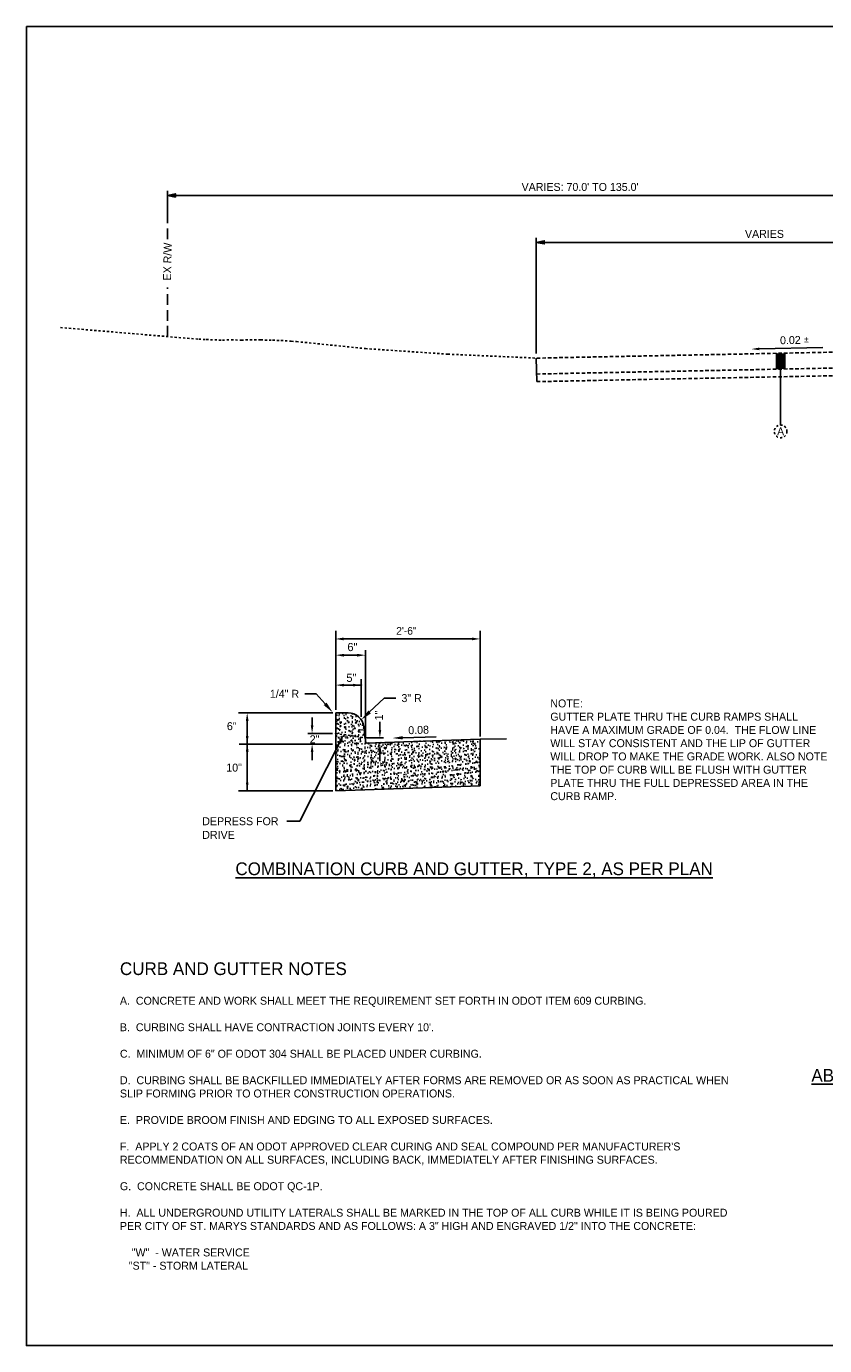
# Model space of a CAD drawing. Header units: feet. Extents: x 19045 to 19136, y 13883 to 14018.
# Tile 3 of 5: x 19045 to 19083, y 13956 to 14018. Entities that reach past the tile are written whole.
import ezdxf
from ezdxf.enums import TextEntityAlignment as Align

# ---------------------------------------------------------------- set-up
doc = ezdxf.new("R2010")
doc.units = ezdxf.units.FT
doc.header["$MEASUREMENT"] = 0
for name, pattern in [('cl5', [25, 1.25, -1.25, 20, -1.25, 1.25]), ('DASHED', [0.75, 0.5, -0.25]), ('DASHED2', [0.375, 0.25, -0.125]), ('F', [0.15, 0.1, -0.05]), ('OhDOT_USTN2', [0.11, 0.069, -0.041]), ('OhDOT_USTN3', [0.22, 0.165, -0.055])]:
    doc.linetypes.add(name, pattern=pattern)
for name, color, linetype in [('PF_X_Ground_Line', 3, 'OhDOT_USTN2'), ('PV_P_EOP', 7, 'Continuous'), ('PV_P_Text', 10, 'Continuous'), ('PV_X_EOP', 7, 'OhDOT_USTN3'), ('RW_X_CL_5', 6, 'cl5'), ('RW_X_Right_of_Way', 7, 'ROWEX-COEC'), ('text', 9, 'Continuous')]:
    doc.layers.add(name, color=color, linetype=linetype)
doc.styles.add('Slanted-Normal', font='font31.shx', dxfattribs={"height": 0.125})
doc.styles.get("Standard").update_dxf_attribs({"font": 'font31.shx'})
doc.styles.add('Straight-Normal', font='font30.shx', dxfattribs={"height": 0.14})
doc.linetypes.add('ROWEX-COEC', pattern='A,0.75,-0.05,["Ex R/W",Straight-Normal,S=1,R=0,X=0,Y=-0.06],-0.7,0.75,-0.3,0.75,-0.3,0.75,-0.3,0.75,-0.3', length=5.7)
doc.dimstyles.new('Dec-1  Slanted', dxfattribs={"dimtxt": 0.125, "dimasz": 0.125, "dimexe": 0.07, "dimexo": 0.07, "dimgap": 0.07, "dimtad": 1, "dimdec": 1, "dimzin": 3, "dimdsep": 46, "dimtxsty": 'Slanted-Normal', "dimblk": 'Dim1', "dimcen": 0, "dimclrd": 95, "dimclre": 95, "dimclrt": 7, "dimadec": 1, "dimazin": 3, "dimtfac": 1, "dimtdec": 1, "dimtix": 1, "dimtofl": 0, "dimtmove": 1, "dimatfit": 3, "dimldrblk": 'Dim1', "dimfxl": 1, "dimtolj": 1, "dimtzin": 0, "dimlwd": -1, "dimlwe": -1, "dimarcsym": 0})

# ---------------------------------------------------------------- blocks, each defined once
blk = doc.blocks.new('Dim1')
h = blk.add_hatch(color=4)
h.dxf.hatch_style = 1
h.paths.add_polyline_path([(0, 0), (-1, -0.2), (-1, 0.2)])
at = {"color": 4}
blk.add_lwpolyline([(0, 0), (-1, -0.2), (-1, 0.2), (0, 0)], dxfattribs=at)
blk = doc.blocks.new('*D900')
at = {"layer": 'Defpoints', "color": 0, "transparency": 16777216}
for p in [(19051.78, 14010.159), (19051.78, 14008.897), (19090.692, 14002.912)]:
    blk.add_point(p, dxfattribs=at)
at = {"layer": 'PV_P_Text', "color": 95, "linetype": 'Continuous', "transparency": 16777216}
for p, q in [((19051.78, 14009.107), (19051.78, 14010.369)), ((19090.317, 14010.159), (19052.155, 14010.159)), ((19090.692, 14003.122), (19090.692, 14010.369))]:
    blk.add_line(p, q, dxfattribs=at)
at = {"layer": 'PV_P_Text', "color": 95, "transparency": 16777216, "xscale": 0.375, "yscale": 0.375, "zscale": 0.375, "rotation": 180}
blk.add_blockref('Dim1', (19051.78, 14010.159), dxfattribs=at)
at = {"layer": 'PV_P_Text', "color": 95, "transparency": 16777216, "xscale": 0.375, "yscale": 0.375, "zscale": 0.375}
blk.add_blockref('Dim1', (19090.692, 14010.159), dxfattribs=at)
at = {"layer": 'PV_P_Text', "color": 7, "transparency": 16777216, "insert": (19071.236, 14010.556), "char_height": 0.375, "attachment_point": 5, "style": 'Slanted-Normal'}
blk.add_mtext("\\A1;VARIES: 70.0' TO 135.0'", dxfattribs=at)
blk = doc.blocks.new('*D903')
at = {"layer": 'Defpoints', "color": 0, "transparency": 16777216}
for p in [(19069.17, 14007.942), (19090.692, 14007.942), (19069.17, 14002.482)]:
    blk.add_point(p, dxfattribs=at)
at = {"layer": 'PV_P_Text', "color": 95, "linetype": 'Continuous', "transparency": 16777216}
for p, q in [((19069.17, 14002.692), (19069.17, 14008.152)), ((19090.317, 14007.942), (19069.545, 14007.942))]:
    blk.add_line(p, q, dxfattribs=at)
at = {"layer": 'PV_P_Text', "color": 95, "transparency": 16777216, "xscale": 0.375, "yscale": 0.375, "zscale": 0.375, "rotation": 180}
blk.add_blockref('Dim1', (19069.17, 14007.942), dxfattribs=at)
at = {"layer": 'PV_P_Text', "color": 95, "transparency": 16777216, "xscale": 0.375, "yscale": 0.375, "zscale": 0.375}
blk.add_blockref('Dim1', (19090.692, 14007.942), dxfattribs=at)
at = {"layer": 'PV_P_Text', "color": 7, "transparency": 16777216, "insert": (19079.931, 14008.34), "char_height": 0.375, "attachment_point": 5, "style": 'Slanted-Normal'}
blk.add_mtext('\\A1;VARIES', dxfattribs=at)

msp = doc.modelspace()

# ---------------------------------------------------------------- hatches: boundary and pattern name
at = {"layer": 'PV_P_Text'}
h = msp.add_hatch(color=256, dxfattribs=at)
h.dxf.hatch_style = 1
h.paths.add_polyline_path([(19080.492, 14002.708), (19080.892, 14002.716), (19080.892, 14001.966), (19080.492, 14001.958)])
at = {"layer": 'RW_X_Right_of_Way'}
h = msp.add_hatch(dxfattribs=at)
h.set_pattern_fill('AR-CONC', color=256, scale=0.0625)
h.set_pattern_definition([(50, (197.27398, -4.43623), (0.448287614, -0.0392200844), [0.046875, -0.515625]), (355, (197.274, -4.43623), (-0.0867195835, 0.470120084), [0.0375, -0.4125]), (100.4514445, (197.31134, -4.4395), (0.361568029, 0.430899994), [0.03983762, -0.43821382]), (46.1842, (197.274, -4.31123), (0.667025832, -0.10344955), [0.0703125, -0.7734375]), (96.6356355, (197.32956, -4.31985), (0.584163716, 0.608824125), [0.059756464, -0.6573211]), (351.184164, (197.274, -4.3112), (0.584163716, 0.608824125), [0.05625, -0.61875]), (21, (197.33648, -4.3425), (0.3730669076, -0.2516368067), [0.046875, -0.515625]), (326, (197.3365, -4.3425), (0.152072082, 0.453218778), [0.0375, -0.4125]), (71.4514447, (197.36757, -4.36345), (0.5251389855, 0.2015819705), [0.039837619, -0.43821382]), (37.5, (197.27398, -4.43623), (0.0075999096, 0.2080586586), [0, -0.4075, 0, -0.41875, 0, -0.4140625]), (7.5, (197.27398, -4.43623), (0.164418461, 0.24650732), [0, -0.23875, 0, -0.398125, 0, -0.1578125]), (327.5, (197.1346, -4.43623), (0.3336390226, -0.0140967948), [0, -0.15625, 0, -0.4875, 0, -0.646875]), (317.5, (197.0721, -4.43623), (0.364491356, 0.062565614), [0, -0.203125, 0, -0.32375, 0, -0.459375])])
edge = h.paths.add_edge_path()
edge.add_arc((19060.3, 13984.995), 0.75, 7.26723, 90)
edge.add_line((19060.3, 13985.745), (19059.712, 13985.745))
edge.add_line((19059.712, 13985.745), (19059.712, 13984.774))
edge.add_line((19059.712, 13984.774), (19061.111, 13984.562))
edge.add_line((19061.111, 13984.562), (19061.044, 13985.09))
h.paths.add_polyline_path([(19059.712, 13982.07), (19066.521, 13982.301), (19066.521, 13984.502), (19061.142, 13984.32), (19061.111, 13984.562), (19059.712, 13984.774)])

# ---------------------------------------------------------------- linework, layer by layer
at = {"layer": 'Defpoints', "color": 0, "linetype": 'ByBlock'}
for p in [(19059.712, 13985.745), (19059.712, 13985.745), (19059.712, 13985.745), (19059.712, 13985.745), (19059.712, 13985.745), (19059.712, 13985.685), (19059.712, 13985.685), (19060.921, 13985.415), (19059.712, 13984.755), (19059.712, 13984.755), (19061.111, 13984.562), (19061.111, 13984.562), (19061.126, 13984.549), (19059.712, 13982.775), (19059.712, 13982.775), (19059.712, 13982.775), (19059.712, 13982.775)]:
    msp.add_point(p, dxfattribs=at)
at = {"layer": 'PF_X_Ground_Line'}
msp.add_lwpolyline([(19046.735, 14003.925), (19053.259, 14003.373), (19053.609, 14003.362), (19054.007, 14003.341), (19054.378, 14003.33), (19054.787, 14003.346), (19055.265, 14003.33), (19055.674, 14003.352), (19056.178, 14003.341), (19056.74, 14003.325), (19057.133, 14003.315), (19057.616, 14003.277), (19057.867, 14003.262), (19061.112, 14002.932), (19065.002, 14002.668), (19069.192, 14002.482)], dxfattribs=at)
at = {"layer": 'PV_P_EOP', "linetype": 'DASHED'}
for points in [[(19051.78, 14008.102), (19051.78, 14009.692)], [(19051.78, 14003.498), (19051.78, 14005.808)]]:
    msp.add_lwpolyline(points, dxfattribs=at)
at = {"layer": 'PV_P_Text', "linetype": 'ByBlock', "lineweight": -2}
msp.add_line((19079.687, 14002.916), (19082.688, 14002.976), dxfattribs=at)
at = {"layer": 'PV_P_Text'}
for p, q in [((19059.712, 13985.896), (19059.712, 13989.61)), ((19066.521, 13984.633), (19066.521, 13989.61)), ((19059.95, 13989.232), (19063.878, 13989.232)), ((19066.143, 13989.232), (19063.906, 13989.232)), ((19059.712, 13985.879), (19059.712, 13988.703)), ((19059.712, 13985.879), (19059.712, 13988.508)), ((19060.098, 13988.464), (19060.484, 13988.464)), ((19060.725, 13988.464), (19060.34, 13988.464)), ((19061.111, 13984.562), (19061.111, 13988.703)), ((19059.712, 13985.879), (19059.712, 13987.346)), ((19060.098, 13987.051), (19060.484, 13987.051)), ((19060.535, 13987.051), (19060.15, 13987.051)), ((19060.484, 13987.051), (19060.921, 13987.051)), ((19060.921, 13985.549), (19060.921, 13987.338)), ((19058.796, 13986.642), (19058.256, 13986.642)), ((19059.215, 13986.169), (19058.796, 13986.642)), ((19061.313, 13985.786), (19062.003, 13986.439)), ((19062.003, 13986.439), (19062.543, 13986.439)), ((19059.578, 13985.745), (19055.136, 13985.745)), ((19059.712, 13985.745), (19060.3, 13985.745)), ((19059.712, 13984.755), (19059.712, 13985.745)), ((19055.541, 13985.359), (19055.541, 13984.272)), ((19058.601, 13985.152), (19058.601, 13985.529)), ((19061.044, 13985.09), (19061.142, 13984.32)), ((19061.797, 13984.94), (19061.797, 13985.318)), ((19059.562, 13984.774), (19058.404, 13984.774)), ((19059.712, 13984.755), (19059.712, 13982.07)), ((19066.521, 13984.502), (19061.142, 13984.32)), ((19061.164, 13984.558), (19061.971, 13984.558)), ((19062.876, 13984.567), (19064.456, 13984.614)), ((19067.764, 13984.524), (19066.521, 13984.502)), ((19066.521, 13984.502), (19066.521, 13982.301)), ((19059.562, 13984.272), (19055.155, 13984.272)), ((19055.541, 13984.272), (19055.541, 13982.07)), ((19059.929, 13984.396), (19058.026, 13980.636)), ((19058.601, 13983.894), (19058.601, 13983.516)), ((19061.797, 13983.942), (19061.797, 13983.47)), ((19059.578, 13982.07), (19055.136, 13982.07)), ((19066.521, 13982.301), (19059.712, 13982.07)), ((19058.026, 13980.636), (19057.404, 13980.636))]:
    msp.add_line(p, q, dxfattribs=at)
for points in [[(19080.492, 14002.708), (19080.492, 14001.958)], [(19080.892, 14002.716), (19080.892, 14001.966)], [(19080.692, 14001.962), (19080.692, 13999.323)]]:
    msp.add_lwpolyline(points, dxfattribs=at)
at = {"layer": 'PV_P_Text', "linetype": 'DASHED2', "ltscale": 0.333}
msp.add_circle((19080.692, 13999.023), 0.3, dxfattribs=at)
at = {"layer": 'PV_P_Text'}
msp.add_arc((19060.3, 13984.995), 0.75, 7.26723, 90, dxfattribs=at)
for p in [(19061.111, 13988.464), (19060.921, 13987.051), (19058.601, 13984.774)]:
    msp.add_point(p, dxfattribs=at)
for points in [[(19079.686, 14002.979), (19079.312, 14002.909), (19079.688, 14002.854)], [(19060.093, 13989.294), (19060.093, 13989.165), (19059.707, 13989.23)], [(19060.09, 13989.295), (19060.09, 13989.169), (19059.712, 13989.232)], [(19066.136, 13989.296), (19066.136, 13989.167), (19066.521, 13989.231)], [(19066.143, 13989.295), (19066.143, 13989.169), (19066.521, 13989.232)], [(19060.098, 13988.528), (19060.098, 13988.399), (19059.712, 13988.464)], [(19060.725, 13988.528), (19060.725, 13988.399), (19061.111, 13988.464)], [(19060.098, 13987.115), (19060.098, 13986.987), (19059.712, 13987.051)], [(19060.535, 13987.115), (19060.535, 13986.987), (19060.921, 13987.051)], [(19055.476, 13985.359), (19055.605, 13985.359), (19055.541, 13985.745)], [(19059.282, 13986.228), (19059.147, 13986.109), (19059.572, 13985.764)], [(19061.375, 13985.721), (19061.251, 13985.851), (19060.921, 13985.415)], [(19058.538, 13985.152), (19058.664, 13985.152), (19058.601, 13984.774)], [(19055.476, 13984.657), (19055.605, 13984.657), (19055.541, 13984.272)], [(19059.872, 13984.425), (19059.987, 13984.367), (19060.104, 13984.74)], [(19061.734, 13984.94), (19061.86, 13984.94), (19061.797, 13984.562)], [(19062.878, 13984.487), (19062.873, 13984.647), (19062.394, 13984.553)], [(19055.476, 13983.918), (19055.605, 13983.918), (19055.541, 13984.304)], [(19058.538, 13983.894), (19058.664, 13983.894), (19058.601, 13984.272)], [(19061.734, 13983.942), (19061.86, 13983.942), (19061.797, 13984.32)], [(19055.476, 13982.456), (19055.605, 13982.456), (19055.541, 13982.07)]]:
    msp.add_solid(points, dxfattribs=at)
at = {"layer": 'PV_X_EOP'}
for points in [[(19069.192, 14002.482), (19090.692, 14002.912)], [(19069.192, 14001.732), (19090.692, 14002.162)], [(19069.192, 14001.372), (19090.692, 14001.802)]]:
    msp.add_lwpolyline(points, dxfattribs=at)
at = {"layer": 'RW_X_CL_5', "linetype": 'ByBlock'}
msp.add_lwpolyline([(19045.13, 14018.135), (19045.13, 13955.885), (19136.254, 13955.885), (19136.254, 14018.135)], close=True, dxfattribs=at)
at = {"layer": 'RW_X_Right_of_Way'}
msp.add_lwpolyline([(19069.192, 14001.372), (19069.17, 14002.482)], dxfattribs=at)
at = {"layer": 'text', "linetype": 'F'}
msp.add_line((19059.712, 13984.774), (19061.111, 13984.562), dxfattribs=at)
at = {"layer": 'text'}
for p in [(19059.712, 13984.774), (19061.111, 13984.562), (19061.142, 13984.32), (19061.797, 13984.32)]:
    msp.add_point(p, dxfattribs=at)
at = {"layer": 'text', "color": 9, "linetype": 'ByBlock'}
msp.add_point((19061.853, 13984.329), dxfattribs=at)

# ---------------------------------------------------------------- texts
at = {"insert": (19066.24, 13978.33), "char_height": 0.6, "width": 29.24884, "attachment_point": 5, "style": 'Slanted-Normal'}
msp.add_mtext('{\\LCOMBINATION CURB AND GUTTER, TYPE 2, AS PER PLAN}', dxfattribs=at)
at = {"layer": 'PV_P_Text'}
for s, height, p in [('6"', 0.3857, (19060.501, 13988.849)), ('5"', 0.3857, (19060.452, 13987.393)), ('6"', 0.375, (19054.811, 13985.115)), ('10"', 0.375, (19054.922, 13983.159))]:
    msp.add_text(s, height=height, dxfattribs=at).set_placement(p, align=Align.MIDDLE)
msp.add_text('1/4" R', height=0.375, dxfattribs=at).set_placement((19057.986, 13986.642), align=Align.MIDDLE_RIGHT)
msp.add_text('3" R', height=0.375, dxfattribs=at).set_placement((19062.813, 13986.439), align=Align.MIDDLE_LEFT)
msp.add_text('0.08', height=0.375, rotation=1.69525, dxfattribs=at).set_placement((19063.14, 13984.734))
for s, p in [('DEPRESS FOR', (19053.422, 13980.441)), ('DRIVE', (19053.422, 13979.798))]:
    msp.add_text(s, height=0.375, dxfattribs=at).set_placement(p)
at = {"layer": 'PV_P_Text', "char_height": 0.375, "attachment_point": 5, "style": 'Slanted-Normal'}
for s, insert, width, rotation in [('EX R/W', (19051.78, 14007.037), 2.18377, 88.85424), ('0.02 {\\fISOCPEUR|b0|i0|c0|p34;%%P}', (19081.349, 14003.334), 29.24884, 1.28192)]:
    msp.add_mtext(s, dxfattribs=dict(at, insert=insert, width=width, rotation=rotation))
at = {"layer": 'PV_P_Text', "insert": (19080.692, 13999.023), "char_height": 0.375, "attachment_point": 5, "style": 'Slanted-Normal'}
msp.add_mtext_dynamic_manual_height_columns('A', width=2.46234, gutter_width=0.625, heights=[0], dxfattribs=at)
at = {"layer": 'PV_P_Text', "attachment_point": 5}
for s, insert, char_height in [('\\A1;2\'-6"', (19063.047, 13989.61), 0.36), ('\\A1;{2"}', (19058.717, 13984.495), 0.378)]:
    msp.add_mtext(s, dxfattribs=dict(at, insert=insert, char_height=char_height))
at = {"layer": 'PV_P_Text', "color": 1, "insert": (19069.833, 13986.375), "char_height": 0.375, "width": 13.11248, "attachment_point": 1}
msp.add_mtext('NOTE:\\PGUTTER PLATE THRU THE CURB RAMPS SHALL HAVE A MAXIMUM GRADE OF 0.04.  THE FLOW LINE WILL STAY CONSISTENT AND THE LIP OF GUTTER WILL DROP TO MAKE THE GRADE WORK. ALSO NOTE THE TOP OF CURB WILL BE FLUSH WITH GUTTER PLATE THRU THE FULL DEPRESSED AREA IN THE CURB RAMP.', dxfattribs=at)
at = {"layer": 'PV_P_Text', "insert": (19061.748, 13985.616), "char_height": 0.378, "attachment_point": 5, "rotation": 90}
msp.add_mtext('\\A1;{1"}', dxfattribs=at)
at = {"layer": 'PV_P_Text', "insert": (19049.539, 13973.971), "char_height": 0.375, "width": 28.98743, "attachment_point": 1}
msp.add_mtext('{\\H1.6x;CURB AND GUTTER NOTES\\P}\\PA.  CONCRETE AND WORK SHALL MEET THE REQUIREMENT SET FORTH IN ODOT ITEM 609 CURBING.\\P\\PB.  CURBING SHALL HAVE CONTRACTION JOINTS EVERY 10\'.\\P\\PC.  MINIMUM OF 6" OF ODOT 304 SHALL BE PLACED UNDER CURBING.\\P\\PD.  CURBING SHALL BE BACKFILLED IMMEDIATELY AFTER FORMS ARE REMOVED OR AS SOON AS PRACTICAL WHEN SLIP FORMING PRIOR TO OTHER CONSTRUCTION OPERATIONS.\\P\\PE.  PROVIDE BROOM FINISH AND EDGING TO ALL EXPOSED SURFACES.\\P\\PF.  APPLY 2 COATS OF AN ODOT APPROVED CLEAR CURING AND SEAL COMPOUND PER MANUFACTURER\'S RECOMMENDATION ON ALL SURFACES, INCLUDING BACK, IMMEDIATELY AFTER FINISHING SURFACES.\\P\\PG.  CONCRETE SHALL BE ODOT QC-1P.\\P\\PH.  ALL UNDERGROUND UTILITY LATERALS SHALL BE MARKED IN THE TOP OF ALL CURB WHILE IT IS BEING POURED PER CITY OF ST. MARYS STANDARDS AND AS FOLLOWS: A 3" HIGH AND ENGRAVED 1/2" INTO THE CONCRETE:\\P\\P    "W"  - WATER SERVICE\\P   "ST" - STORM LATERAL', dxfattribs=at)
at = {"layer": 'PV_P_Text', "insert": (19082.143, 13968.633), "char_height": 0.6, "width": 22.4945, "attachment_point": 4, "style": 'Slanted-Normal'}
msp.add_mtext('{\\LABBREVIATION LEGEND FOR PLANS}', dxfattribs=at)

# ---------------------------------------------------------------- dimensions: what is measured, and where the dimension line sits
at = {"layer": 'PV_P_Text'}
for base, p1, p2, text, picture, middle in [((19051.78, 14010.159), (19090.692, 14002.912), (19051.78, 14008.897), "VARIES: 70.0' TO 135.0'", '*D900', (19071.236, 14010.556)), ((19069.17, 14007.942), (19090.692, 14007.942), (19069.17, 14002.482), 'VARIES', '*D903', (19079.931, 14008.34))]:
    dim = msp.add_linear_dim(base=base, p1=p1, p2=p2, text=text, dimstyle='Dec-1  Slanted', override={"dimpost": "'"}, dxfattribs=at)
    dim.commit()
    dim.dimension.update_dxf_attribs({"geometry": picture, "text_midpoint": middle})

doc.saveas('drawing.dxf')
